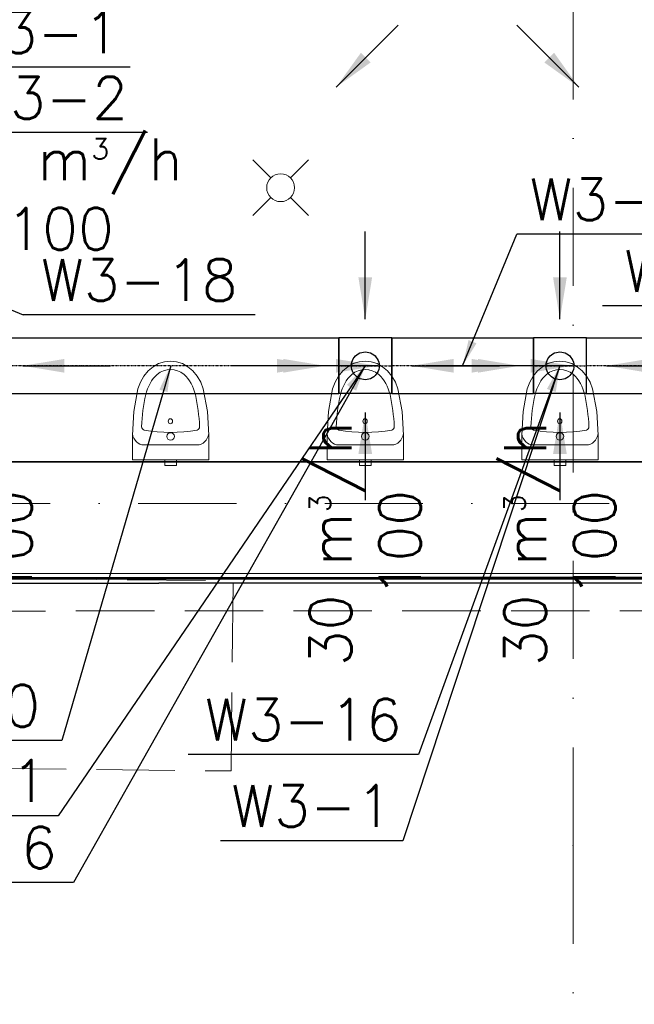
# Model space of a CAD drawing. Header units: millimetres. Extents: x -8078 to 241103, y -4319 to 602442.
# Tile 91 of 148: x 104950 to 107160, y 245282 to 248821. Entities that reach past the tile are written whole.
import ezdxf

# ---------------------------------------------------------------- set-up
doc = ezdxf.new("R2010")
doc.units = ezdxf.units.MM
doc.header["$MEASUREMENT"] = 0
for name, pattern in [('DASHDOT', [1, 0.5, -0.25, 0, -0.25]), ('Krawędzie ukryte', [3.912222, 2.822222, -1.09]), ('Kropki i Kreski', [6.702778, 3.527778, -1.763889, 0, -1.411111])]:
    doc.linetypes.add(name, pattern=pattern)
for name, color, linetype in [('#podkład', 252, 'Continuous'), ('- A - ocieplenie', 7, 'Continuous'), ('FLUID-N-150-ARRGR', 7, 'Continuous'), ('FLUID-W3', 7, 'Continuous'), ('FLUID-W3-150-ARRDU', 7, 'Continuous'), ('FLUID-W3-150-ARRGR', 7, 'Continuous'), ('FLUID-W3-150-NUM', 7, 'Continuous'), ('FLUID-W3-SYM', 7, 'Continuous'), ('Konstrukcja - Siatka mod', 7, 'Continuous'), ('Konstrukcja - Stropy', 7, 'Continuous'), ('Konstrukcja - Ściany zewnętrzne', 7, 'Continuous'), ('Wnętrze - Wyposażenie', 7, 'Continuous'), ('z JAN', 7, 'Continuous')]:
    doc.layers.add(name, color=color, linetype=linetype)
doc.styles.add('FDBES', font='simplex.shx')
doc.dimstyles.new('FDBES', dxfattribs={"dimscale": 50, "dimtxt": 4, "dimasz": 2.5, "dimexe": 0.8, "dimexo": 2, "dimgap": 1, "dimtad": 1, "dimdsep": 46, "dimtxsty": 'FDBES', "dimcen": 2.5, "dimclrd": 4, "dimclre": 5, "dimadec": 0, "dimazin": 0, "dimtfac": 1, "dimtmove": 0, "dimatfit": 3, "dimfxl": 1, "dimarcsym": 0})

# ---------------------------------------------------------------- blocks, each defined once
blk = doc.blocks.new('SDFGHB')
at = {"layer": '- A - ocieplenie', "color": 252, "linetype": 'Continuous', "lineweight": 35, "ltscale": 100, "flags": 128}
for points in [[(50017.6, 458497.4), (37597.6, 458490.5)], [(37617.6, 458470.5), (50017.6, 458477.4)]]:
    blk.add_lwpolyline(points, dxfattribs=at)
at = {"layer": '- A - ocieplenie', "color": 252, "linetype": 'Krawędzie ukryte', "lineweight": 20, "ltscale": 100, "flags": 128}
for points in [[(50017.6, 458497.4), (37717.6, 458490.5)], [(37717.6, 458370.5), (50017.6, 458377.4)]]:
    blk.add_lwpolyline(points, dxfattribs=at)
at = {"layer": 'Konstrukcja - Siatka mod', "color": 252, "linetype": 'Kropki i Kreski', "lineweight": 13, "ltscale": 100}
for p, q in [((46547.6, 457531.6), (46547.6, 474496.4)), ((20180, 458760.5), (49624.6, 458760.5)), ((46547.6, 457531.6), (46547.6, 456531.6))]:
    blk.add_line(p, q, dxfattribs=at)
blk.add_point((46547.6, 457531.6), dxfattribs=at)
blk.add_point((46547.6, 457531.6), dxfattribs=at)
at = {"layer": 'Konstrukcja - Stropy', "color": 252, "linetype": 'Continuous', "lineweight": 13, "ltscale": 100, "flags": 128}
blk.add_lwpolyline([(22777.6, 458509.7), (34592.6, 458509.7), (34592.6, 463961.5), (37297.6, 463961.5), (37297.6, 458509.7), (49718.3, 458509.7), (49718.3, 471788.6), (40377.6, 471788.6), (40377.6, 466428.5), (30297.6, 466428.5), (30297.6, 467849.4), (22777.6, 467849.4)], close=True, dxfattribs=at)
at = {"layer": 'Konstrukcja - Ściany zewnętrzne', "color": 252, "linetype": 'Continuous', "lineweight": 35, "ltscale": 100, "flags": 128}
for points in [[(47693.9, 458910.5), (43897.6, 458910.5)], [(37597.6, 458490.5), (47693.9, 458490.5)]]:
    blk.add_lwpolyline(points, dxfattribs=at)
at = {"layer": 'Wnętrze - Wyposażenie', "color": 252, "linetype": 'Continuous', "lineweight": 13, "ltscale": 100}
for p, q in [((45460.2, 459930.8), (45395.6, 459995.5)), ((45530.9, 459930.8), (45595.6, 459995.5)), ((45460.2, 459860.1), (45395.6, 459795.5)), ((45530.9, 459860.1), (45595.6, 459795.5)), ((45004.2, 458971.4), (45195.8, 458971.4)), ((45704.2, 458971.4), (45895.8, 458971.4)), ((46404.2, 458971.4), (46595.8, 458971.4))]:
    blk.add_line(p, q, dxfattribs=at)
at = {"layer": 'Wnętrze - Wyposażenie', "color": 252, "linetype": 'Continuous', "lineweight": 13, "ltscale": 100, "flags": 128}
for points in [[(45445.6, 459895.5, -1), (45545.6, 459895.5, -1)], [(45086.5, 459001.8, 1), (45113.5, 459001.8, 1)], [(45786.5, 459001.8, 1), (45813.5, 459001.8, 1)], [(46486.5, 459001.8, 1), (46513.5, 459001.8, 1)]]:
    blk.add_lwpolyline(points, format="xyb", close=True, dxfattribs=at)
for points in [[(44982.4, 459173.3), (44967.5, 459090.9), (44962.5, 459006.7), (44962.5, 458917.5), (45237.5, 458917.5), (45237.5, 459006.7), (45232.5, 459090.9), (45217.6, 459173.3), (45208.4, 459197.1), (45195.9, 459218.6), (45180.4, 459237.2), (45162.6, 459252.3), (45142.8, 459263.4), (45121.7, 459270.2), (45100, 459272.5), (45078.2, 459270.2), (45057.1, 459263.4), (45037.4, 459252.3), (45019.5, 459237.2), (45004.1, 459218.6), (44991.6, 459197.1)], [(45682.4, 459173.3), (45667.5, 459090.9), (45662.5, 459006.7), (45662.5, 458917.5), (45937.5, 458917.5), (45937.5, 459006.7), (45932.5, 459090.9), (45917.6, 459173.3), (45908.4, 459197.1), (45895.9, 459218.6), (45880.4, 459237.2), (45862.6, 459252.3), (45842.8, 459263.4), (45821.7, 459270.2), (45800, 459272.5), (45778.2, 459270.2), (45757.1, 459263.4), (45737.4, 459252.3), (45719.5, 459237.2), (45704.1, 459218.6), (45691.6, 459197.1)], [(46382.4, 459173.3), (46367.5, 459090.9), (46362.5, 459006.7), (46362.5, 458917.5), (46637.5, 458917.5), (46637.5, 459006.7), (46632.5, 459090.9), (46617.6, 459173.3), (46608.4, 459197.1), (46595.9, 459218.6), (46580.4, 459237.2), (46562.6, 459252.3), (46542.8, 459263.4), (46521.7, 459270.2), (46500, 459272.5), (46478.2, 459270.2), (46457.1, 459263.4), (46437.4, 459252.3), (46419.5, 459237.2), (46404.1, 459218.6), (46391.6, 459197.1)], [(45121, 458917.5), (45079, 458917.5), (45079, 458897.5), (45121, 458897.5)], [(45821, 458917.5), (45779, 458917.5), (45779, 458897.5), (45821, 458897.5)], [(46521, 458917.5), (46479, 458917.5), (46479, 458897.5), (46521, 458897.5)]]:
    blk.add_lwpolyline(points, close=True, dxfattribs=at)
at = {"layer": 'Wnętrze - Wyposażenie', "color": 252, "linetype": 'Continuous', "lineweight": 13, "ltscale": 100}
for centre, major_axis, start_param, end_param in [((45124.6, 459112.4), (0, 142.7), 0.663609, 1.289529), ((45100, 459135.3), (0, 106.7), 5.706311, 6.860059), ((45075.3, 459112.4), (0, 142.7), 4.993656, 5.619577), ((45824.6, 459112.4), (0, 142.7), 0.663609, 1.289529), ((45800, 459135.3), (0, 106.7), 5.706311, 6.860059), ((45775.3, 459112.4), (0, 142.7), 4.993656, 5.619577), ((46524.6, 459112.4), (0, 142.7), 0.663609, 1.289529), ((46500, 459135.3), (0, 106.7), 5.706311, 6.860059), ((46475.3, 459112.4), (0, 142.7), 4.993656, 5.619577), ((45466.6, 459007.3), (0, 567.1), 1.312749, 1.518913), ((44733.3, 459007.3), (0, 567.1), 4.764272, 4.970436), ((46166.6, 459007.3), (0, 567.1), 1.312749, 1.518913), ((45433.3, 459007.3), (0, 567.1), 4.764272, 4.970436), ((46866.6, 459007.3), (0, 567.1), 1.312749, 1.518913), ((46133.3, 459007.3), (0, 567.1), 4.764272, 4.970436), ((45004.2, 459022.8), (0, 51.4), 1.792584, 3.141593), ((45006.8, 459037.9), (0, 13.4), 1.656593, 2.958728), ((45100, 459824.3), (0, 807.8), 2.999333, 3.283852), ((45193.2, 459037.9), (0, 13.4), 3.324458, 4.626592), ((45195.8, 459022.8), (0, 51.4), 3.141593, 4.490601), ((45704.2, 459022.8), (0, 51.4), 1.792584, 3.141593), ((45706.8, 459037.9), (0, 13.4), 1.656593, 2.958728), ((45800, 459824.3), (0, 807.8), 2.999333, 3.283852), ((45893.2, 459037.9), (0, 13.4), 3.324458, 4.626592), ((45895.8, 459022.8), (0, 51.4), 3.141593, 4.490601), ((46404.2, 459022.8), (0, 51.4), 1.792584, 3.141593), ((46406.8, 459037.9), (0, 13.4), 1.656593, 2.958728), ((46500, 459824.3), (0, 807.8), 2.999333, 3.283852), ((46593.2, 459037.9), (0, 13.4), 3.324458, 4.626592), ((46595.8, 459022.8), (0, 51.4), 3.141593, 4.490601)]:
    blk.add_ellipse(centre, major_axis=major_axis, ratio=0.831489, start_param=start_param, end_param=end_param, dxfattribs=at)
for centre in [(45099.6, 459056.3), (45799.6, 459056.3), (46499.6, 459056.3)]:
    blk.add_ellipse(centre, major_axis=(0, 9.28), ratio=0.831489, dxfattribs=at)
at = {"layer": 'z JAN', "color": 252, "linetype": 'Krawędzie ukryte', "lineweight": 13, "ltscale": 100, "flags": 128}
blk.add_lwpolyline([(45317.4, 457799.6), (45324.9, 458482.7), (44201.1, 458495), (44193.6, 457811.8)], close=True, dxfattribs=at)
blk = doc.blocks.new('*U86012')
at = {"color": 14, "linetype": 'Continuous', "lineweight": -2}
for p, q in [((-95, 0, 100), (-95, 0)), ((-95, 0), (-95, 0, -100)), ((95, 0), (95, 0, 100)), ((95, 0, -100), (95, 0))]:
    blk.add_line(p, q, dxfattribs=at)
at = {"color": 0, "linetype": 'ByBlock', "lineweight": -2}
for p, q in [((95, 0, 100), (-95, 0, 100)), ((95, 0, -100), (-95, 0, -100))]:
    blk.add_line(p, q, dxfattribs=at)
at = {"color": 14, "linetype": 'Continuous', "lineweight": -3, "extrusion": (-1.45642e-13, 1, -4.39809e-13)}
for major_axis in [(-50, 0), (50, 0)]:
    blk.add_ellipse((0, 0), major_axis=major_axis, ratio=1, start_param=0, end_param=3.141593, dxfattribs=at)
at = {"layer": 'FLUID-W3-SYM', "color": 2, "linetype": 'DASHDOT', "lineweight": -3}
blk.add_line((-95, 0), (95, 0), dxfattribs=at)
blk = doc.blocks.new('*U85925')
at = {"color": 0, "linetype": 'ByBlock', "lineweight": -2, "extrusion": (-9.95799e-17, -1.83697e-16, -1)}
blk.add_circle((0, 0), 0.05, dxfattribs=at)
blk = doc.blocks.new('*U85977')
at = {"color": 14, "linetype": 'Continuous', "lineweight": -2}
for p, q in [((-95, 0, 100), (-95, 0)), ((-95, 0), (-95, 0, -100)), ((95, 0), (95, 0, 100)), ((95, 0, -100), (95, 0))]:
    blk.add_line(p, q, dxfattribs=at)
at = {"color": 0, "linetype": 'ByBlock', "lineweight": -2}
for p, q in [((95, 0, 100), (-95, 0, 100)), ((95, 0, -100), (-95, 0, -100))]:
    blk.add_line(p, q, dxfattribs=at)
at = {"color": 14, "linetype": 'Continuous', "lineweight": -3, "extrusion": (-1.45642e-13, 1, -4.39809e-13)}
for major_axis in [(-50, 0), (50, 0)]:
    blk.add_ellipse((0, 0), major_axis=major_axis, ratio=1, start_param=0, end_param=3.141593, dxfattribs=at)
at = {"layer": 'FLUID-W3-SYM', "color": 2, "linetype": 'DASHDOT', "lineweight": -3}
for p in [(-95, 0), (94.9, 0)]:
    blk.add_line(p, (95, 0), dxfattribs=at)
blk = doc.blocks.new('*U85975')
at = {"color": 0, "linetype": 'ByBlock', "lineweight": -2, "extrusion": (-9.95799e-17, -1.83697e-16, -1)}
blk.add_circle((0, 0), 0.05, dxfattribs=at)
blk = doc.blocks.new('*U86010')
at = {"color": 14, "linetype": 'Continuous', "lineweight": -2}
for p, q in [((-604.5, 99.9), (-604.5, 100)), ((-604.5, 0), (-604.5, 99.9)), ((604.5, 100), (604.5, 99.9)), ((604.5, 99.9), (604.5, 0)), ((-604.5, -99.9), (-604.5, 0)), ((604.5, 0), (604.5, -99.9)), ((-604.5, -100), (-604.5, -99.9)), ((604.5, -99.9), (604.5, -100))]:
    blk.add_line(p, q, dxfattribs=at)
at = {"color": 0, "linetype": 'ByBlock', "lineweight": -2}
for p, q in [((604.5, 100), (-604.5, 100)), ((604.5, -100), (-604.5, -100))]:
    blk.add_line(p, q, dxfattribs=at)
at = {"layer": 'FLUID-W3-SYM', "color": 2, "linetype": 'DASHDOT', "lineweight": -3}
blk.add_line((-604.5, 0), (604.5, 0), dxfattribs=at)
blk = doc.blocks.new('*U85974')
at = {"color": 14, "linetype": 'Continuous', "lineweight": -2}
for p, q in [((-255, 99.9), (-255, 100)), ((-255, 0), (-255, 99.9)), ((255, 100), (255, 99.9)), ((255, 99.9), (255, 0)), ((-255, -99.9), (-255, 0)), ((255, 0), (255, -99.9)), ((-255, -100), (-255, -99.9)), ((255, -99.9), (255, -100))]:
    blk.add_line(p, q, dxfattribs=at)
at = {"color": 0, "linetype": 'ByBlock', "lineweight": -2}
for p, q in [((255, 100), (-255, 100)), ((255, -100), (-255, -100))]:
    blk.add_line(p, q, dxfattribs=at)
at = {"layer": 'FLUID-W3-SYM', "color": 2, "linetype": 'DASHDOT', "lineweight": -3}
blk.add_line((-255, 0), (255, 0), dxfattribs=at)
blk = doc.blocks.new('*U85978')
at = {"color": 14, "linetype": 'Continuous', "lineweight": -2}
for p, q in [((-1026.5, 99.9), (-1026.5, 100)), ((-1026.5, 0), (-1026.5, 99.9)), ((1026.5, 100), (1026.5, 99.9)), ((1026.5, 99.9), (1026.5, 0)), ((-1026.5, -99.9), (-1026.5, 0)), ((1026.5, 0), (1026.5, -99.9)), ((-1026.5, -100), (-1026.5, -99.9)), ((1026.5, -99.9), (1026.5, -100))]:
    blk.add_line(p, q, dxfattribs=at)
at = {"color": 0, "linetype": 'ByBlock', "lineweight": -2}
for p, q in [((1026.5, 100), (-1026.5, 100)), ((1026.5, -100), (-1026.5, -100))]:
    blk.add_line(p, q, dxfattribs=at)
at = {"layer": 'FLUID-W3-SYM', "color": 2, "linetype": 'DASHDOT', "lineweight": -3}
for p in [(-1026.5, 0), (1026.4, 0)]:
    blk.add_line(p, (1026.5, 0), dxfattribs=at)
blk = doc.blocks.new('*U56424')
at = {"color": 5, "lineweight": -2}
blk.add_leader([(222.7, -222.7), (0, 0)], dimstyle='FDBES', override={"dimscale": 60, "dimclrd": 5}, dxfattribs=at)
blk = doc.blocks.new('*U56425')
at = {"color": 5, "lineweight": -2}
blk.add_leader([(-222.7, -222.7), (0, 0)], dimstyle='FDBES', override={"dimscale": 60, "dimclrd": 5}, dxfattribs=at)
blk = doc.blocks.new('*U56741')
at = {"color": 5, "lineweight": -2}
blk.add_leader([(0, 0), (-315, 0)], dimstyle='FDBES', override={"dimscale": 60, "dimclrd": 5}, dxfattribs=at)
blk = doc.blocks.new('*U56740')
at = {"color": 5, "lineweight": -2}
blk.add_leader([(0, 0), (315, 0)], dimstyle='FDBES', override={"dimscale": 60, "dimclrd": 5}, dxfattribs=at)
blk = doc.blocks.new('*U56672')
at = {"color": 5, "lineweight": -2}
blk.add_leader([(0, 0), (-315, 0)], dimstyle='FDBES', override={"dimscale": 60, "dimclrd": 5}, dxfattribs=at)
blk = doc.blocks.new('*U56637')
at = {"color": 5, "lineweight": -2}
blk.add_leader([(0, 0), (315, 0)], dimstyle='FDBES', override={"dimscale": 60, "dimclrd": 5}, dxfattribs=at)
blk = doc.blocks.new('*U57582')
at = {"color": 5, "lineweight": -2}
blk.add_leader([(0, 0), (0, -315)], dimstyle='FDBES', override={"dimscale": 60, "dimclrd": 5}, dxfattribs=at)
blk = doc.blocks.new('*U57584')
at = {"color": 5, "lineweight": -2}
blk.add_leader([(0, 0), (-315, 0)], dimstyle='FDBES', override={"dimscale": 60, "dimclrd": 5}, dxfattribs=at)
blk = doc.blocks.new('*U57585')
at = {"color": 5, "lineweight": -2}
blk.add_leader([(0, 0), (315, 0)], dimstyle='FDBES', override={"dimscale": 60, "dimclrd": 5}, dxfattribs=at)
blk = doc.blocks.new('*U57586')
at = {"color": 5, "lineweight": -2}
blk.add_leader([(0, 0), (0, -315)], dimstyle='FDBES', override={"dimscale": 60, "dimclrd": 5}, dxfattribs=at)
blk = doc.blocks.new('*U57587')
at = {"color": 5, "lineweight": -2}
blk.add_leader([(0, 0), (0, 315)], dimstyle='FDBES', override={"dimscale": 60, "dimclrd": 5}, dxfattribs=at)
blk = doc.blocks.new('*U57592')
at = {"color": 5, "lineweight": -2}
blk.add_leader([(0, 0), (-315, 0)], dimstyle='FDBES', override={"dimscale": 60, "dimclrd": 5}, dxfattribs=at)
blk = doc.blocks.new('*U57593')
at = {"color": 5, "lineweight": -2}
blk.add_leader([(0, 0), (315, 0)], dimstyle='FDBES', override={"dimscale": 60, "dimclrd": 5}, dxfattribs=at)
blk = doc.blocks.new('*U57594')
at = {"color": 5, "lineweight": -2}
blk.add_leader([(0, 0), (0, -315)], dimstyle='FDBES', override={"dimscale": 60, "dimclrd": 5}, dxfattribs=at)
blk = doc.blocks.new('*U57595')
at = {"color": 5, "lineweight": -2}
blk.add_leader([(0, 0), (0, 315)], dimstyle='FDBES', override={"dimscale": 60, "dimclrd": 5}, dxfattribs=at)
blk = doc.blocks.new('*U86334')
at = {"color": 7, "lineweight": -2}
blk.add_line((1340.7, -208), (506.4, -208), dxfattribs=at)
at = {"color": 0, "lineweight": -2, "insert": (923.6, -208), "char_height": 150, "attachment_point": 5, "style": 'FDBES'}
blk.add_mtext('W3-18\\P ', dxfattribs=at)
at = {"color": 7, "lineweight": -2}
blk.add_leader([(0, 0), (506.4, -208)], dimstyle='FDBES', override={"dimscale": 37.5, "dimclrd": 7, "dimclre": 7}, dxfattribs=at)
blk = doc.blocks.new('*U86335')
at = {"color": 7, "lineweight": -2}
blk.add_line((953.6, 235.9), (233.6, 235.9), dxfattribs=at)
at = {"color": 0, "lineweight": -2, "insert": (593.6, 235.9), "char_height": 150, "attachment_point": 5, "style": 'FDBES'}
blk.add_mtext('W3-2\\P ', dxfattribs=at)
at = {"color": 7, "lineweight": -2}
blk.add_leader([(0, 0), (233.6, 235.9)], dimstyle='FDBES', override={"dimscale": 37.5, "dimclrd": 7, "dimclre": 7}, dxfattribs=at)
blk = doc.blocks.new('*U86336')
at = {"color": 7, "lineweight": -2}
blk.add_line((891.4, 455.9), (235.7, 455.9), dxfattribs=at)
at = {"color": 0, "lineweight": -2, "insert": (563.6, 455.9), "char_height": 150, "attachment_point": 5, "style": 'FDBES'}
blk.add_mtext('W3-1\\P ', dxfattribs=at)
at = {"color": 7, "lineweight": -2}
blk.add_leader([(0, 0), (235.7, 455.9)], dimstyle='FDBES', override={"dimscale": 37.5, "dimclrd": 7, "dimclre": 7}, dxfattribs=at)
blk = doc.blocks.new('*U86340')
at = {"color": 7, "lineweight": -2}
blk.add_line((-391.7, -1346.9), (-1254.6, -1346.9), dxfattribs=at)
at = {"color": 0, "lineweight": -2, "insert": (-823.2, -1346.9), "char_height": 150, "attachment_point": 5, "style": 'FDBES'}
blk.add_mtext('W3-20\\P ', dxfattribs=at)
at = {"color": 7, "lineweight": -2}
blk.add_leader([(0, 0), (-391.7, -1346.9)], dimstyle='FDBES', override={"dimscale": 37.5, "dimclrd": 7, "dimclre": 7}, dxfattribs=at)
blk = doc.blocks.new('*U86341')
at = {"color": 7, "lineweight": -2}
blk.add_line((-1049.1, -1856.9), (-1876.2, -1856.9), dxfattribs=at)
at = {"color": 0, "lineweight": -2, "insert": (-1462.7, -1856.9), "char_height": 150, "attachment_point": 5, "style": 'FDBES'}
blk.add_mtext('W3-16\\P ', dxfattribs=at)
at = {"color": 7, "lineweight": -2}
blk.add_leader([(0, 0), (-1049.1, -1856.9)], dimstyle='FDBES', override={"dimscale": 37.5, "dimclrd": 7, "dimclre": 7}, dxfattribs=at)
blk = doc.blocks.new('*U86342')
at = {"color": 7, "lineweight": -2}
blk.add_line((-1104.8, -1616.9), (-1760.5, -1616.9), dxfattribs=at)
at = {"color": 0, "lineweight": -2, "insert": (-1432.7, -1616.9), "char_height": 150, "attachment_point": 5, "style": 'FDBES'}
blk.add_mtext('W3-1\\P ', dxfattribs=at)
at = {"color": 7, "lineweight": -2}
blk.add_leader([(0, 0), (-1104.8, -1616.9)], dimstyle='FDBES', override={"dimscale": 37.5, "dimclrd": 7, "dimclre": 7}, dxfattribs=at)
blk = doc.blocks.new('*U86343')
at = {"color": 7, "lineweight": -2}
blk.add_line((994, 473.1), (195.4, 473.1), dxfattribs=at)
at = {"color": 0, "lineweight": -2, "insert": (594.7, 473.1), "char_height": 150, "attachment_point": 5, "style": 'FDBES'}
blk.add_mtext('W3-21\\P ', dxfattribs=at)
at = {"color": 7, "lineweight": -2}
blk.add_leader([(0, 0), (195.4, 473.1)], dimstyle='FDBES', override={"dimscale": 37.5, "dimclrd": 7, "dimclre": 7}, dxfattribs=at)
blk = doc.blocks.new('*U86344')
at = {"color": 7, "lineweight": -2}
blk.add_line((-509.1, -1396.9), (-1336.2, -1396.9), dxfattribs=at)
at = {"color": 0, "lineweight": -2, "insert": (-922.7, -1396.9), "char_height": 150, "attachment_point": 5, "style": 'FDBES'}
blk.add_mtext('W3-16\\P ', dxfattribs=at)
at = {"color": 7, "lineweight": -2}
blk.add_leader([(0, 0), (-509.1, -1396.9)], dimstyle='FDBES', override={"dimscale": 37.5, "dimclrd": 7, "dimclre": 7}, dxfattribs=at)
blk = doc.blocks.new('*U86345')
at = {"color": 7, "lineweight": -2}
blk.add_line((-564.8, -1706.9), (-1220.5, -1706.9), dxfattribs=at)
at = {"color": 0, "lineweight": -2, "insert": (-892.7, -1706.9), "char_height": 150, "attachment_point": 5, "style": 'FDBES'}
blk.add_mtext('W3-1\\P ', dxfattribs=at)
at = {"color": 7, "lineweight": -2}
blk.add_leader([(0, 0), (-564.8, -1706.9)], dimstyle='FDBES', override={"dimscale": 37.5, "dimclrd": 7, "dimclre": 7}, dxfattribs=at)
blk = doc.blocks.new('*U86346')
at = {"color": 7, "lineweight": -2}
blk.add_line((-105, 215.6), (-967.9, 215.6), dxfattribs=at)
at = {"color": 0, "lineweight": -2, "insert": (-536.5, 215.6), "char_height": 150, "attachment_point": 5, "style": 'FDBES'}
blk.add_mtext('W3-22\\P ', dxfattribs=at)
at = {"color": 7, "lineweight": -2}
blk.add_leader([(0, 0), (-105, 215.6)], dimstyle='FDBES', override={"dimscale": 37.5, "dimclrd": 7, "dimclre": 7}, dxfattribs=at)

msp = doc.modelspace()

# ---------------------------------------------------------------- block references
at = {"layer": '#podkład'}
msp.add_blockref('SDFGHB', (60392.7, -211678.7), dxfattribs=at)
at = {"layer": 'FLUID-N-150-ARRGR', "color": 7, "lineweight": -2}
for name, p in [('*U56425', (106311.1, 248801.1, -440)), ('*U56424', (106737.6, 248801.1, -440))]:
    msp.add_blockref(name, p, dxfattribs=at)
at = {"layer": 'FLUID-W3', "color": 144, "linetype": 'Continuous', "extrusion": (-1.22465e-16, -2.46519e-32, -1), "rotation": 360}
for name, p in [('*U86010', (-105493.2, 247576.9, 444.8)), ('*U85974', (-106542.7, 247576.9, 444.8)), ('*U85978', (-108014.1, 247576.9, 444.8))]:
    msp.add_blockref(name, p, dxfattribs=at)
at = {"layer": 'FLUID-W3', "color": 144, "linetype": 'Continuous', "extrusion": (0, 1, -1.83697e-16), "rotation": 180}
for name, p in [('*U86012', (-106192.7, -444.8, 247576.9)), ('*U85977', (-106892.7, -444.8, 247576.9))]:
    msp.add_blockref(name, p, dxfattribs=at)
at = {"layer": 'FLUID-W3', "color": 144, "linetype": 'Continuous', "extrusion": (-1.83697e-16, -9.95799e-17, -1), "rotation": 89.99999999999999}
for name, p in [('*U85925', (-106192.7, 247576.9, 589.8)), ('*U85975', (-106892.7, 247576.9, 589.8))]:
    msp.add_blockref(name, p, dxfattribs=at)
at = {"layer": 'FLUID-W3-150-ARRDU'}
for name, p, rotation in [('*U56672', (106047.7, 247576.9, -444.8), 360), ('*U56637', (106237.7, 247576.9, -444.8), 180), ('*U56741', (106747.7, 247576.9, -444.8), 360), ('*U56740', (106937.7, 247576.9, -444.8), 180)]:
    msp.add_blockref(name, p, dxfattribs=dict(at, rotation=rotation))
at = {"layer": 'FLUID-W3-150-ARRGR', "color": 7, "lineweight": -2, "rotation": 89.99999999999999}
for name, p in [('*U57593', (106192.7, 247744.4, -609.8)), ('*U57585', (106892.7, 247744.4, -609.8)), ('*U57582', (104961.2, 247576.9, -609.8)), ('*U57595', (106025.2, 247576.9, -609.8)), ('*U57594', (106360.2, 247576.9, -609.8)), ('*U57587', (106725.2, 247576.9, -609.8)), ('*U57586', (107060.2, 247576.9, -609.8)), ('*U57592', (106192.7, 247409.4, -609.8)), ('*U57584', (106892.7, 247409.4, -609.8))]:
    msp.add_blockref(name, p, dxfattribs=at)
at = {"layer": 'FLUID-W3-150-NUM', "linetype": 'ByBlock', "lineweight": -2}
for name, p in [('*U86336', (104456.4, 248194.1, -524.8)), ('*U86335', (104456.4, 248179.1, -459.8)), ('*U86343', (106542.7, 247576.9, -444.8)), ('*U86334', (104456.4, 247968, -444.8)), ('*U86346', (108014.1, 247576.9, -444.8)), ('*U86340', (105493.2, 247576.9, -444.8)), ('*U86341', (106192.7, 247576.9, -444.8)), ('*U86342', (106192.7, 247576.9, -589.8)), ('*U86344', (106892.7, 247576.9, -444.8)), ('*U86345', (106892.7, 247576.9, -589.8))]:
    msp.add_blockref(name, p, dxfattribs=at)

# ---------------------------------------------------------------- texts
at = {"layer": 'FLUID-W3-150-ARRGR', "color": 7, "insert": (105095.4, 248194.1, -544.8), "char_height": 150, "attachment_point": 5, "style": 'FDBES'}
msp.add_mtext('30 m{\\A2;\\H0.5x;3}/h\\P100', dxfattribs=at)
at = {"layer": 'FLUID-W3-150-ARRGR', "color": 7, "lineweight": -2, "char_height": 150, "attachment_point": 5, "rotation": 90, "style": 'FDBES'}
for insert in [(104793.7, 246937.9, -609.8), (106192.7, 246937.9, -609.8), (106892.7, 246937.9, -609.8)]:
    msp.add_mtext('30 m{\\A2;\\H0.5x;3}/h\\P100', dxfattribs=dict(at, insert=insert))

doc.saveas('drawing.dxf')
